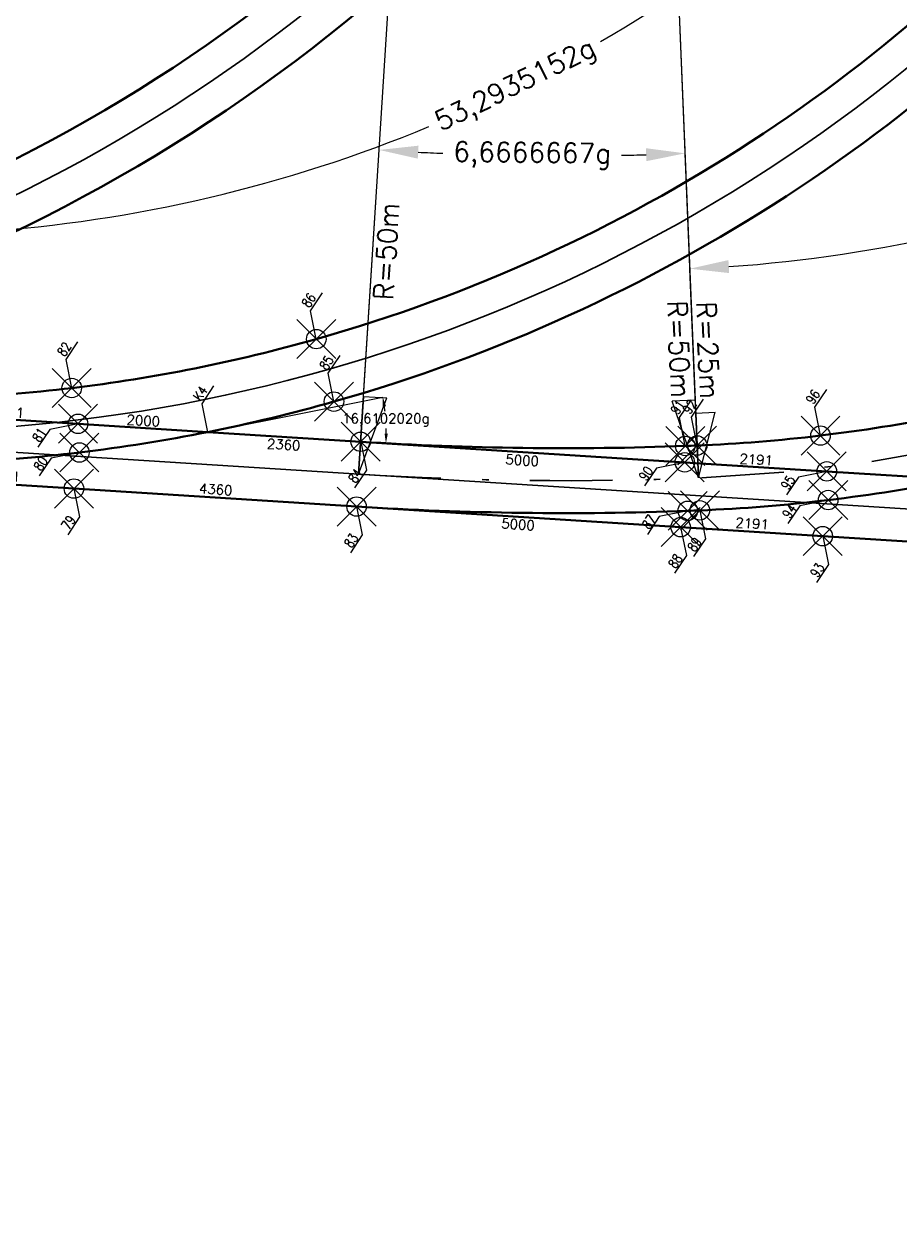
# Model space of a CAD drawing. Header units: metres. Extents: x 6603774 to 6604307, y 5739787 to 5740703.
# Tile 10 of 30: x 6604006 to 6604019, y 5739827 to 5739845. Entities that reach past the tile are written whole.
import ezdxf

# ---------------------------------------------------------------- set-up
doc = ezdxf.new("R2010")
doc.units = ezdxf.units.M
doc.header["$PDMODE"] = 35
doc.header["$PDSIZE"] = 0.3
doc.linetypes.add('DASHDOT', pattern=[25.4, 12.7, -6.35, 0, -6.35])
doc.layers.add('-punkty-specyf', color=7, linetype='Continuous')
for name, color, linetype, lineweight in [('-spec-dług-szyn', 7, 'Continuous', 20), ('-spec-wym-k-wewn', 6, 'Continuous', 13), ('-spec-wym-k-zewn', 30, 'Continuous', 13), ('-spec-wym-kąt-blok', 160, 'Continuous', 13), ('mat-szyna 76C1(VK Ri60)', 3, 'Continuous', 40), ('OSIE_TORU', 10, 'DASHDOT', 30), ('szyna 59R2 (między zwr. a krzyż.)', 222, 'Continuous', 40), ('szyna 60R2 (między zwr. a krzyż.)', 254, 'Continuous', 40), ('T_szyny 60R2 R290', 14, 'Continuous', 40), ('wsp-KrzyżownicRZ', 1, 'Continuous', 15), ('wsp-tocznej-szyn RZ', 114, 'Continuous', 15), ('zwrotnica R50m', 140, 'Continuous', 40)]:
    doc.layers.add(name, color=color, linetype=linetype, lineweight=lineweight)
doc.styles.add('dług-szyn', font='txt.shx')
doc.styles.add('prom-specyf', font='txt.shx')
doc.styles.add('WSP', font='txt.shx', dxfattribs={"width": 0.8})
doc.dimstyles.new('Długości-szyn-spec', dxfattribs={"dimtxt": 0.15, "dimasz": 0.01, "dimexe": 1.25, "dimexo": 0, "dimgap": 0, "dimtad": 0, "dimdec": 0, "dimlfac": 1000, "dimtxsty": 'dług-szyn', "dimblk": 'NONE', "dimcen": 0, "dimse1": 1, "dimse2": 1, "dimsd1": 1, "dimsd2": 1, "dimaunit": 1, "dimadec": 3, "dimazin": 0, "dimtfac": 1, "dimtdec": 0, "dimtmove": 0, "dimatfit": 3, "dimldrblk": 'NONE', "dimfxl": 1, "dimtolj": 1, "dimarcsym": 0})
doc.dimstyles.new('krzyz-tory-w-100-kąty', dxfattribs={"dimtxt": 0.15, "dimasz": 0.15, "dimexe": 0, "dimexo": 0, "dimgap": 0.03, "dimtad": 0, "dimdec": 0, "dimtxsty": 'prom-specyf', "dimcen": 0, "dimaunit": 2, "dimadec": 7, "dimazin": 0, "dimtfac": 1, "dimtdec": 0, "dimtmove": 0, "dimatfit": 3, "dimfxl": 1, "dimarcsym": 0})
doc.dimstyles.new('Strzałka -pra-duża-spec', dxfattribs={"dimtxt": 0.3, "dimasz": 1.2, "dimexe": 0, "dimexo": 0, "dimgap": 0.005, "dimtad": 3, "dimjust": 1, "dimdec": 0, "dimzin": 0, "dimdsep": 46, "dimtxsty": 'prom-specyf', "dimblk": 'STRZAŁKA1', "dimcen": 0, "dimdle": 0.6, "dimclrd": 256, "dimadec": 0, "dimazin": 0, "dimtfac": 0.75, "dimtdec": 0, "dimtofl": 0, "dimtmove": 2, "dimatfit": 3, "dimfxl": 1, "dimtolj": 1, "dimtzin": 0, "dimlwd": -1, "dimarcsym": 0})
doc.dimstyles.new('Strzałka -pra-spec', dxfattribs={"dimtxt": 0.3, "dimasz": 1, "dimexe": 0, "dimexo": 0, "dimgap": 0.005, "dimtad": 3, "dimjust": 1, "dimdec": 0, "dimzin": 0, "dimdsep": 46, "dimtxsty": 'prom-specyf', "dimblk": 'STRZAŁKA1', "dimcen": 0, "dimdle": 0.6, "dimclrd": 256, "dimadec": 0, "dimazin": 0, "dimtfac": 0.75, "dimtdec": 0, "dimtofl": 0, "dimtmove": 2, "dimatfit": 3, "dimfxl": 1, "dimtolj": 1, "dimtzin": 0, "dimlwd": -1, "dimarcsym": 0})
doc.dimstyles.new('Strzałka le-duża-spec', dxfattribs={"dimtxt": 0.3, "dimasz": 1.2, "dimexe": 0, "dimexo": 0, "dimgap": 0.02, "dimtad": 1, "dimdec": 0, "dimzin": 0, "dimdsep": 46, "dimtxsty": 'prom-specyf', "dimblk": 'STZRAŁKA-LEWA', "dimcen": 0, "dimdle": 0.6, "dimadec": 0, "dimazin": 0, "dimtfac": 0.75, "dimtdec": 0, "dimtofl": 0, "dimtmove": 2, "dimatfit": 3, "dimfxl": 1, "dimtolj": 1, "dimtzin": 0, "dimarcsym": 0})
doc.dimstyles.new('tory-w-100-kąty', dxfattribs={"dimtxt": 0.15, "dimasz": 0.6, "dimexe": 0, "dimexo": 0, "dimgap": 0, "dimtad": 0, "dimdec": 0, "dimtxsty": 'prom-specyf', "dimcen": 0, "dimaunit": 2, "dimadec": 7, "dimazin": 0, "dimtfac": 1, "dimtdec": 0, "dimtmove": 0, "dimatfit": 3, "dimfxl": 1, "dimarcsym": 0})

# ---------------------------------------------------------------- blocks, each defined once
blk = doc.blocks.new('*D55')
at = {"layer": '-spec-wym-k-wewn', "color": 0, "lineweight": -2, "transparency": 16777216}
for p, q in [((6604015.561, 5739851.806), (6604012.743, 5739853.61)), ((6603998.572, 5739840.615), (6603998.027, 5739843.916))]:
    blk.add_line(p, q, dxfattribs=at)
for start, end in [(307.4116, 325.7949), (280.9512, 299.3345)]:
    blk.add_arc((6603994.504, 5739865.281), 21.654, start, end, dxfattribs=at)
at = {"layer": '-spec-wym-k-wewn', "color": 0, "transparency": 16777216}
for points in [[(6604012.329, 5739853.164), (6604012.496, 5739853.054), (6604012.743, 5739853.61)], [(6603998.635, 5739843.924), (6603998.6, 5739844.121), (6603998.027, 5739843.916)]]:
    blk.add_solid(points, dxfattribs=at)
at = {"layer": 'Defpoints', "color": 0, "transparency": 16777216}
for p in [(6603994.504, 5739865.281), (6604015.561, 5739851.806), (6604003.782, 5739845.716), (6603998.572, 5739840.615)]:
    blk.add_point(p, dxfattribs=at)
at = {"layer": '-spec-wym-k-wewn', "color": 0, "transparency": 16777216, "insert": (6604006.416, 5739847.198), "char_height": 0.3, "attachment_point": 5, "rotation": 33.3731, "style": 'prom-specyf'}
blk.add_mtext('53,3544943g', dxfattribs=at)
blk = doc.blocks.new('*D70')
at = {"layer": '-spec-wym-k-zewn', "color": 0, "lineweight": -2, "transparency": 16777216}
for p, q in [((6604022.74, 5739848.245), (6604020.41, 5739850.178)), ((6604004.528, 5739839.226), (6604004.403, 5739842.251))]:
    blk.add_line(p, q, dxfattribs=at)
for start, end in [(300.1947, 318.7631), (273.9281, 292.4966)]:
    blk.add_arc((6604003.497, 5739864.205), 21.973, start, end, dxfattribs=at)
at = {"layer": '-spec-wym-k-zewn', "color": 0, "transparency": 16777216}
for points in [[(6604019.944, 5739849.786), (6604020.096, 5739849.656), (6604020.41, 5739850.178)], [(6604005.008, 5739842.184), (6604004.997, 5739842.384), (6604004.403, 5739842.251)]]:
    blk.add_solid(points, dxfattribs=at)
at = {"layer": 'Defpoints', "color": 0, "transparency": 16777216}
for p in [(6604003.497, 5739864.205), (6604022.74, 5739848.245), (6604010.415, 5739843.35), (6604004.528, 5739839.226)]:
    blk.add_point(p, dxfattribs=at)
at = {"layer": '-spec-wym-k-zewn', "color": 0, "transparency": 16777216, "insert": (6604013.248, 5739844.514), "char_height": 0.3, "attachment_point": 5, "rotation": 26.3456, "style": 'prom-specyf'}
blk.add_mtext('53,2935152g', dxfattribs=at)
blk = doc.blocks.new('STRZAŁKA1')
for p, q in [((0, 0), (-1, 0.299)), ((-1, 0), (-1, 0.299)), ((-1, 0), (0, 0))]:
    blk.add_line(p, q)
blk = doc.blocks.new('*D72')
at = {"layer": '-spec-wym-k-wewn', "transparency": 16777216}
blk.add_line((6604010.899, 5739839.749), (6604014.032, 5739889.05), dxfattribs=at)
at = {"layer": 'Defpoints', "color": 0, "transparency": 16777216}
for p in [(6604013.994, 5739888.451), (6604010.822, 5739838.552)]:
    blk.add_point(p, dxfattribs=at)
at = {"layer": '-spec-wym-k-wewn', "transparency": 16777216, "xscale": 1.2, "yscale": 1.2, "zscale": 1.2, "rotation": 266.3635312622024}
blk.add_blockref('STRZAŁKA1', (6604010.822, 5739838.552), dxfattribs=at)
at = {"layer": '-spec-wym-k-wewn', "color": 0, "transparency": 16777216, "insert": (6604011.251, 5739841.984), "char_height": 0.3, "attachment_point": 5, "rotation": 86.3635, "style": 'prom-specyf'}
blk.add_mtext('\\A1;R=50m', dxfattribs=at)
blk = doc.blocks.new('STZRAŁKA-LEWA')
for p, q in [((-1, 0), (0, 0)), ((0, 0), (-1, -0.299)), ((-1, 0), (-1, -0.299))]:
    blk.add_line(p, q)
blk = doc.blocks.new('*D73')
at = {"layer": '-spec-wym-k-wewn', "color": 0, "lineweight": -2, "transparency": 16777216}
blk.add_line((6604013.969, 5739889.051), (6604016.006, 5739839.693), dxfattribs=at)
at = {"layer": 'Defpoints', "color": 0, "transparency": 16777216}
for p in [(6604013.994, 5739888.451), (6604016.056, 5739838.494)]:
    blk.add_point(p, dxfattribs=at)
at = {"layer": '-spec-wym-k-wewn', "color": 0, "lineweight": -2, "transparency": 16777216, "xscale": 1.2, "yscale": 1.2, "zscale": 1.2, "rotation": 272.3635312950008}
blk.add_blockref('STZRAŁKA-LEWA', (6604016.056, 5739838.494), dxfattribs=at)
at = {"layer": '-spec-wym-k-wewn', "color": 0, "transparency": 16777216, "insert": (6604015.755, 5739840.476), "char_height": 0.3, "attachment_point": 5, "rotation": 272.3635, "style": 'prom-specyf'}
blk.add_mtext('\\A1;R=50m', dxfattribs=at)
blk = doc.blocks.new('*D74')
at = {"layer": '-spec-wym-k-wewn', "transparency": 16777216}
blk.add_line((6604016.015, 5739839.493), (6604015, 5739864.072), dxfattribs=at)
at = {"layer": 'Defpoints', "color": 0, "transparency": 16777216}
for p in [(6604015.025, 5739863.472), (6604016.056, 5739838.494)]:
    blk.add_point(p, dxfattribs=at)
at = {"layer": '-spec-wym-k-wewn', "transparency": 16777216, "rotation": 272.3635312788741}
blk.add_blockref('STRZAŁKA1', (6604016.056, 5739838.494), dxfattribs=at)
at = {"layer": '-spec-wym-k-wewn', "color": 0, "transparency": 16777216, "insert": (6604016.201, 5739840.459), "char_height": 0.3, "attachment_point": 5, "rotation": 272.3635, "style": 'prom-specyf'}
blk.add_mtext('\\A1;R=25m', dxfattribs=at)
blk = doc.blocks.new('*D82')
at = {"layer": '-spec-wym-k-wewn', "color": 0, "lineweight": -2, "transparency": 16777216}
for p, q in [((6604010.822, 5739838.552), (6604011.14, 5739843.545)), ((6604016.056, 5739838.494), (6604015.849, 5739843.493))]:
    blk.add_line(p, q, dxfattribs=at)
for start, end in [(267.1275, 267.6124), (271.1146, 271.5995)]:
    blk.add_arc((6604013.994, 5739888.451), 44.997, start, end, dxfattribs=at)
at = {"layer": '-spec-wym-k-wewn', "color": 0, "transparency": 16777216}
for points in [[(6604011.733, 5739843.411), (6604011.745, 5739843.611), (6604011.14, 5739843.545)], [(6604015.246, 5739843.572), (6604015.253, 5739843.372), (6604015.849, 5739843.493)]]:
    blk.add_solid(points, dxfattribs=at)
at = {"layer": 'Defpoints', "color": 0, "transparency": 16777216}
for p in [(6604013.994, 5739888.451), (6604014.279, 5739843.455), (6604010.822, 5739838.552), (6604016.056, 5739838.494)]:
    blk.add_point(p, dxfattribs=at)
at = {"layer": '-spec-wym-k-wewn', "color": 0, "transparency": 16777216, "insert": (6604013.494, 5739843.457), "char_height": 0.3, "attachment_point": 5, "rotation": 359.3635, "style": 'prom-specyf'}
blk.add_mtext('6,6666667g', dxfattribs=at)
blk = doc.blocks.new('*D83')
at = {"layer": '-spec-wym-k-wewn', "color": 0, "lineweight": -2, "transparency": 16777216}
for p, q in [((6604034.267, 5739847.513), (6604031.785, 5739849.571)), ((6604016.056, 5739838.494), (6604015.923, 5739841.716))]:
    blk.add_line(p, q, dxfattribs=at)
for start, end in [(300.2297, 318.7489), (273.9423, 292.4615)]:
    blk.add_arc((6604015.025, 5739863.472), 21.775, start, end, dxfattribs=at)
at = {"layer": '-spec-wym-k-wewn', "color": 0, "transparency": 16777216}
for points in [[(6604031.32, 5739849.18), (6604031.472, 5739849.05), (6604031.785, 5739849.571)], [(6604016.527, 5739841.649), (6604016.516, 5739841.849), (6604015.923, 5739841.716)]]:
    blk.add_solid(points, dxfattribs=at)
at = {"layer": 'Defpoints', "color": 0, "transparency": 16777216}
for p in [(6604015.025, 5739863.472), (6604034.267, 5739847.513), (6604027.308, 5739845.493), (6604016.056, 5739838.494)]:
    blk.add_point(p, dxfattribs=at)
at = {"layer": '-spec-wym-k-wewn', "color": 0, "transparency": 16777216, "insert": (6604024.688, 5739843.959), "char_height": 0.3, "attachment_point": 5, "rotation": 26.3456, "style": 'prom-specyf'}
blk.add_mtext('53,2935152g', dxfattribs=at)
blk = doc.blocks.new('Wsp-pg50(s)')
for p, q in [((0, 0), (315, 315)), ((315, 315), (645, 315))]:
    blk.add_line(p, q)
at = {"style": 'WSP', "width": 0.8}
blk.add_attdef('WSP', (330, 352), '', height=150, dxfattribs=at)
blk = doc.blocks.new('*D299')
at = {"layer": 'Defpoints', "color": 0, "transparency": 16777216}
for p in [(6604004.316, 5739839.466), (6604006.51, 5739839.44), (6604006.503, 5739839.327)]:
    blk.add_point(p, dxfattribs=at)
at = {"layer": '-spec-dług-szyn', "color": 0, "transparency": 16777216, "insert": (6604005.417, 5739839.509), "char_height": 0.15, "attachment_point": 5, "rotation": 356.3635, "style": 'dług-szyn'}
blk.add_mtext('\\A1;2191', dxfattribs=at)
blk = doc.blocks.new('_None')
blk = doc.blocks.new('*D300')
at = {"layer": 'Defpoints', "color": 0, "transparency": 16777216}
for p in [(6604006.503, 5739839.327), (6604008.506, 5739839.313), (6604008.499, 5739839.201)]:
    blk.add_point(p, dxfattribs=at)
at = {"layer": '-spec-dług-szyn', "color": 0, "transparency": 16777216, "insert": (6604007.508, 5739839.377), "char_height": 0.15, "attachment_point": 5, "rotation": 356.3635, "style": 'dług-szyn'}
blk.add_mtext('\\A1;2000', dxfattribs=at)
blk = doc.blocks.new('*D301')
at = {"layer": 'Defpoints', "color": 0, "transparency": 16777216}
for p in [(6604008.499, 5739839.201), (6604010.847, 5739838.932), (6604010.854, 5739839.051)]:
    blk.add_point(p, dxfattribs=at)
at = {"layer": '-spec-dług-szyn', "color": 0, "transparency": 16777216, "insert": (6604009.669, 5739839.007), "char_height": 0.15, "attachment_point": 5, "rotation": 356.3635, "style": 'dług-szyn'}
blk.add_mtext('\\A1;2360', dxfattribs=at)
blk = doc.blocks.new('*D302')
at = {"layer": 'Defpoints', "color": 0, "transparency": 16777216}
for p in [(6604010.854, 5739839.051), (6604015.844, 5739838.734), (6604015.836, 5739838.608)]:
    blk.add_point(p, dxfattribs=at)
at = {"layer": '-spec-dług-szyn', "color": 0, "transparency": 16777216, "insert": (6604013.341, 5739838.766), "char_height": 0.15, "attachment_point": 5, "rotation": 356.3635, "style": 'dług-szyn'}
blk.add_mtext('\\A1;5000', dxfattribs=at)
blk = doc.blocks.new('*D303')
at = {"layer": 'Defpoints', "color": 0, "transparency": 16777216}
for p in [(6604015.844, 5739838.734), (6604018.038, 5739838.707), (6604018.031, 5739838.595)]:
    blk.add_point(p, dxfattribs=at)
at = {"layer": '-spec-dług-szyn', "color": 0, "transparency": 16777216, "insert": (6604016.945, 5739838.777), "char_height": 0.15, "attachment_point": 5, "rotation": 356.3635, "style": 'dług-szyn'}
blk.add_mtext('\\A1;2191', dxfattribs=at)
blk = doc.blocks.new('*D310')
at = {"layer": 'Defpoints', "color": 0, "transparency": 16777216}
for p in [(6604004.253, 5739838.468), (6604006.448, 5739838.455), (6604006.44, 5739838.329)]:
    blk.add_point(p, dxfattribs=at)
at = {"layer": '-spec-dług-szyn', "color": 0, "transparency": 16777216, "insert": (6604005.354, 5739838.525), "char_height": 0.15, "attachment_point": 5, "rotation": 356.3635, "style": 'dług-szyn'}
blk.add_mtext('\\A1;2191', dxfattribs=at)
blk = doc.blocks.new('*D311')
at = {"layer": 'Defpoints', "color": 0, "transparency": 16777216}
for p in [(6604006.44, 5739838.329), (6604010.799, 5739838.179), (6604010.791, 5739838.053)]:
    blk.add_point(p, dxfattribs=at)
at = {"layer": '-spec-dług-szyn', "color": 0, "transparency": 16777216, "insert": (6604008.623, 5739838.317), "char_height": 0.15, "attachment_point": 5, "rotation": 356.3635, "style": 'dług-szyn'}
blk.add_mtext('\\A1;4360', dxfattribs=at)
blk = doc.blocks.new('*D312')
at = {"layer": 'Defpoints', "color": 0, "transparency": 16777216}
for p in [(6604010.791, 5739838.053), (6604015.773, 5739837.619), (6604015.781, 5739837.736)]:
    blk.add_point(p, dxfattribs=at)
at = {"layer": '-spec-dług-szyn', "color": 0, "transparency": 16777216, "insert": (6604013.278, 5739837.778), "char_height": 0.15, "attachment_point": 5, "rotation": 356.3635, "style": 'dług-szyn'}
blk.add_mtext('\\A1;5000', dxfattribs=at)
blk = doc.blocks.new('*D313')
at = {"layer": 'Defpoints', "color": 0, "transparency": 16777216}
for p in [(6604015.781, 5739837.736), (6604017.968, 5739837.597), (6604017.976, 5739837.723)]:
    blk.add_point(p, dxfattribs=at)
at = {"layer": '-spec-dług-szyn', "color": 0, "transparency": 16777216, "insert": (6604016.882, 5739837.792), "char_height": 0.15, "attachment_point": 5, "rotation": 356.3635, "style": 'dług-szyn'}
blk.add_mtext('\\A1;2191', dxfattribs=at)
blk = doc.blocks.new('*D314')
at = {"layer": 'Defpoints', "color": 0, "transparency": 16777216}
for p in [(6604017.968, 5739837.597), (6604021.967, 5739837.469), (6604021.959, 5739837.343)]:
    blk.add_point(p, dxfattribs=at)
at = {"layer": '-spec-dług-szyn', "color": 0, "transparency": 16777216, "insert": (6604019.972, 5739837.596), "char_height": 0.15, "attachment_point": 5, "rotation": 356.3635, "style": 'dług-szyn'}
blk.add_mtext('\\A1;4000', dxfattribs=at)
blk = doc.blocks.new('*D334')
at = {"layer": '-spec-wym-kąt-blok', "color": 0, "lineweight": -2, "transparency": 16777216}
for p, q in [((6604008.646, 5739839.23), (6604011.195, 5739839.74)), ((6604010.854, 5739839.051), (6604011.242, 5739839.026))]:
    blk.add_line(p, q, dxfattribs=at)
for start, end in [(6.5592, 8.1858), (359.4904, 1.1257)]:
    blk.add_arc((6604008.499, 5739839.201), 2.749, start, end, dxfattribs=at)
at = {"layer": '-spec-wym-kąt-blok', "color": 0, "transparency": 16777216}
for points in [[(6604011.195, 5739839.588), (6604011.245, 5739839.596), (6604011.195, 5739839.74)], [(6604011.273, 5739839.175), (6604011.223, 5739839.177), (6604011.242, 5739839.026)]]:
    blk.add_solid(points, dxfattribs=at)
at = {"layer": 'Defpoints', "color": 0, "transparency": 16777216}
for p in [(6604011.231, 5739839.504), (6604008.499, 5739839.201), (6604008.499, 5739839.201), (6604008.646, 5739839.23), (6604010.854, 5739839.051)]:
    blk.add_point(p, dxfattribs=at)
at = {"layer": '-spec-wym-kąt-blok', "color": 0, "transparency": 16777216, "insert": (6604011.242, 5739839.385), "char_height": 0.15, "attachment_point": 5, "style": 'prom-specyf'}
blk.add_mtext('16,6102020g', dxfattribs=at)

msp = doc.modelspace()

# ---------------------------------------------------------------- linework, layer by layer
at = {"layer": '-punkty-specyf'}
for p in [(6604010.1704, 5739840.6315), (6604006.4058, 5739839.8784), (6604010.4428, 5739839.6693), (6604006.503, 5739839.3274), (6604017.9337, 5739839.1457), (6604010.8542, 5739839.0508), (6604015.8516, 5739838.986), (6604016.0351, 5739838.9933), (6604006.5245, 5739838.8855), (6604015.8441, 5739838.7337), (6604018.031, 5739838.5947), (6604006.4396, 5739838.3294), (6604010.7908, 5739838.0528), (6604015.8892, 5739837.9867), (6604016.0764, 5739837.9941), (6604018.0524, 5739838.1528), (6604015.7807, 5739837.7357), (6604017.9675, 5739837.5967)]:
    msp.add_point(p, dxfattribs=at)
at = {"layer": '-spec-wym-kąt-blok'}
msp.add_line((6604008.6461, 5739839.2299), (6604008.499, 5739839.2005), dxfattribs=at)
at = {"layer": 'mat-szyna 76C1(VK Ri60)', "ltscale": 3, "flags": 128}
for points in [[(6604006.4058, 5739839.8784, 0.0392358), (6604010.1704, 5739840.6315, 0.0392358)], [(6604017.9337, 5739839.1457, 0.0392358), (6604021.6983, 5739839.8989, 0.0392358)], [(6604008.499, 5739839.2005, 0.0196104), (6604010.4428, 5739839.6693, 0.0196104)], [(6604006.5245, 5739838.8855, 0.0196104), (6604008.499, 5739839.2005)], [(6604018.0524, 5739838.1528, 0.0196104), (6604020.0269, 5739838.4679)]]:
    msp.add_lwpolyline(points, format="xyb", dxfattribs=at)
for points in [[(6604008.499, 5739839.2005), (6604006.503, 5739839.3274)], [(6604010.8542, 5739839.0508), (6604008.499, 5739839.2005)], [(6604020.0269, 5739838.4679), (6604018.031, 5739838.5947)], [(6604010.7908, 5739838.0528), (6604006.4396, 5739838.3294)], [(6604021.9595, 5739837.343), (6604017.9675, 5739837.5967)]]:
    msp.add_lwpolyline(points, dxfattribs=at)
at = {"layer": 'OSIE_TORU', "ltscale": 0.1, "flags": 128}
msp.add_lwpolyline([(6604010.8225, 5739838.5518, 0.0261859), (6604016.0558, 5739838.4937, 0.2123931), (6604034.2675, 5739847.5125, 0.0261859), (6604037.3932, 5739851.7102), (6604100.0764, 5739945.7982, 0.0795573), (6604106.652, 5739960.1774), (6604115.1984, 5739991.0416, -0.0795573), (6604121.774, 5740005.4208)], format="xyb", dxfattribs=at)
at = {"layer": 'OSIE_TORU', "linetype": 'ByBlock', "ltscale": 0.1, "flags": 128}
for points in [[(6603999.2946, 5739839.2845, 0.0261859), (6604004.5278, 5739839.2263, 0.2123931), (6604022.7395, 5739848.2452, 0.0261859), (6604025.8652, 5739852.4429), (6604108.6227, 5739976.6625, 0.0795573), (6604115.1984, 5739991.0416)], [(6603987.2654, 5739840.049, 0.0567841), (6603998.5716, 5739840.6145, 0.2126434), (6604015.5614, 5739851.8057, 0.0261859), (6604018.1478, 5739856.3555), (6604018.5956, 5739857.249)], [(6604179.5671, 5739808.5206, 0.0252581), (6604179.6399, 5739813.5684, 0.3555722), (6604158.8411, 5739837.3137, 0.0261859), (6604153.6425, 5739837.9185), (6604141.4586, 5739838.6929, 0.1037351), (6604121.1427, 5739835.7623, -0.1037351), (6604100.8269, 5739832.8317), (6603984.2821, 5739840.2386)]]:
    msp.add_lwpolyline(points, format="xyb", dxfattribs=at)
at = {"layer": 'szyna 59R2 (między zwr. a krzyż.)', "flags": 128}
for points in [[(6604004.3237, 5739839.7187, 0.0009274), (6604004.5072, 5739839.7259, 0.0194428), (6604006.4058, 5739839.8784)], [(6604015.8516, 5739838.986, 0.0009274), (6604016.0351, 5739838.9933, 0.0194428), (6604017.9337, 5739839.1457)], [(6604004.3613, 5739838.7194, 0.0009275), (6604004.5485, 5739838.7268, 0.0194428), (6604006.5245, 5739838.8855)], [(6604015.8892, 5739837.9867, 0.0009275), (6604016.0764, 5739837.9941, 0.0194428), (6604018.0524, 5739838.1528)]]:
    msp.add_lwpolyline(points, format="xyb", dxfattribs=at)
at = {"layer": 'szyna 60R2 (między zwr. a krzyż.)', "flags": 128}
for points in [[(6604006.503, 5739839.3274), (6604004.3162, 5739839.4663)], [(6604018.031, 5739838.5947), (6604015.8441, 5739838.7337)], [(6604006.4396, 5739838.3294), (6604004.2528, 5739838.4684)], [(6604017.9675, 5739837.5967), (6604015.7807, 5739837.7357)]]:
    msp.add_lwpolyline(points, dxfattribs=at)
at = {"layer": 'T_szyny 60R2 R290', "ltscale": 3, "flags": 128}
for points in [[(6603999.0659, 5739841.2098, 0.2064163), (6604015.1402, 5739852.0752, 0.0261859), (6604017.7008, 5739856.5795)], [(6603999.2521, 5739840.2273, 0.2064163), (6604015.9825, 5739851.5362, 0.0261859), (6604018.5949, 5739856.1315)], [(6604010.1704, 5739840.6315, 0.1517767), (6604022.3547, 5739848.5644, 0.0261859), (6604025.4491, 5739852.7201)], [(6604010.4428, 5739839.6693, 0.1517767), (6604023.1244, 5739847.926, 0.0261859), (6604026.2814, 5739852.1656)]]:
    msp.add_lwpolyline(points, format="xyb", dxfattribs=at)
at = {"layer": 'zwrotnica R50m', "flags": 128}
for points in [[(6604010.8542, 5739839.0508, 0.0252579), (6604015.8516, 5739838.986, 0.0252579)], [(6604010.7908, 5739838.0528, 0.0252578), (6604015.8892, 5739837.9867, 0.0252578)]]:
    msp.add_lwpolyline(points, format="xyb", dxfattribs=at)
for points in [[(6604015.8441, 5739838.7337), (6604010.8542, 5739839.0508)], [(6604015.7807, 5739837.7357), (6604010.7908, 5739838.0528)]]:
    msp.add_lwpolyline(points, dxfattribs=at)

# ---------------------------------------------------------------- block references
at = {"layer": 'wsp-KrzyżownicRZ', "xscale": 0.0009999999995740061, "yscale": 0.0009999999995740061, "zscale": 0.0009999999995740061, "rotation": 56.32769503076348}
msp.add_blockref('Wsp-pg50(s)', (6604008.499, 5739839.2005), dxfattribs=at).add_auto_attribs({'WSP': 'K4'})
at = {"layer": 'wsp-tocznej-szyn RZ', "xscale": 0.0009999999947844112, "yscale": 0.0009999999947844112, "zscale": 0.0009999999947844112, "rotation": 56.32769507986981}
for p, values in [((6604010.1704, 5739840.6315), {'WSP': '86'}), ((6604006.4058, 5739839.8784), {'WSP': '82'}), ((6604010.4428, 5739839.6693), {'WSP': '85'}), ((6604017.9337, 5739839.1457), {'WSP': '96'}), ((6604015.8516, 5739838.986), {'WSP': '91'}), ((6604016.0351, 5739838.9933), {'WSP': '92'})]:
    msp.add_blockref('Wsp-pg50(s)', p, dxfattribs=at).add_auto_attribs(values)
at = {"layer": 'wsp-tocznej-szyn RZ'}
ref = msp.add_blockref('Wsp-pg50(s)', (6604006.503, 5739839.3274), dxfattribs=dict(at, xscale=-0.0009999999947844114, yscale=0.0009999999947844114, zscale=0.0009999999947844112, rotation=56.32769507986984))
ref.add_attrib('WSP', '81', (6604005.912, 5739839.0279), dxfattribs={"layer": '0', "height": 0.15, "rotation": 56.3277, "style": 'WSP', "width": 0.8})
ref = msp.add_blockref('Wsp-pg50(s)', (6604006.5245, 5739838.8855), dxfattribs=dict(at, xscale=-0.0009999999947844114, yscale=0.0009999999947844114, zscale=0.0009999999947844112, rotation=56.32769507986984))
ref.add_attrib('WSP', '80', (6604005.9335, 5739838.586), dxfattribs={"layer": '0', "height": 0.15, "rotation": 56.3277, "style": 'WSP', "width": 0.8})
ref = msp.add_blockref('Wsp-pg50(s)', (6604010.8542, 5739839.0508), dxfattribs=dict(at, xscale=0.0009999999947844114, yscale=0.0009999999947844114, zscale=0.0009999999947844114, rotation=236.3276950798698))
ref.add_attrib('WSP', '84', (6604010.7763, 5739838.3992), dxfattribs={"layer": '0', "height": 0.15, "rotation": 56.3277, "style": 'WSP', "width": 0.8})
ref = msp.add_blockref('Wsp-pg50(s)', (6604015.8441, 5739838.7337), dxfattribs=dict(at, xscale=-0.0009999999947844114, yscale=0.0009999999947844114, zscale=0.0009999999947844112, rotation=56.32769507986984))
ref.add_attrib('WSP', '90', (6604015.2531, 5739838.4343), dxfattribs={"layer": '0', "height": 0.15, "rotation": 56.3277, "style": 'WSP', "width": 0.8})
ref = msp.add_blockref('Wsp-pg50(s)', (6604018.031, 5739838.5947), dxfattribs=dict(at, xscale=-0.0009999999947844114, yscale=0.0009999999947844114, zscale=0.0009999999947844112, rotation=56.32769507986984))
ref.add_attrib('WSP', '95', (6604017.4399, 5739838.2953), dxfattribs={"layer": '0', "height": 0.15, "rotation": 56.3277, "style": 'WSP', "width": 0.8})
ref = msp.add_blockref('Wsp-pg50(s)', (6604006.4396, 5739838.3294), dxfattribs=dict(at, xscale=0.0009999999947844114, yscale=0.0009999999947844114, zscale=0.0009999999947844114, rotation=236.3276950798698))
ref.add_attrib('WSP', '79', (6604006.3617, 5739837.6777), dxfattribs={"layer": '0', "height": 0.15, "rotation": 56.3277, "style": 'WSP', "width": 0.8})
ref = msp.add_blockref('Wsp-pg50(s)', (6604015.8892, 5739837.9867), dxfattribs=dict(at, xscale=-0.0009999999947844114, yscale=0.0009999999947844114, zscale=0.0009999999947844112, rotation=56.32769507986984))
ref.add_attrib('WSP', '87', (6604015.2982, 5739837.6873), dxfattribs={"layer": '0', "height": 0.15, "rotation": 56.3277, "style": 'WSP', "width": 0.8})
ref = msp.add_blockref('Wsp-pg50(s)', (6604018.0524, 5739838.1528), dxfattribs=dict(at, xscale=-0.0009999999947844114, yscale=0.0009999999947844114, zscale=0.0009999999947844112, rotation=56.32769507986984))
ref.add_attrib('WSP', '94', (6604017.4614, 5739837.8534), dxfattribs={"layer": '0', "height": 0.15, "rotation": 56.3277, "style": 'WSP', "width": 0.8})
ref = msp.add_blockref('Wsp-pg50(s)', (6604010.7908, 5739838.0528), dxfattribs=dict(at, xscale=0.0009999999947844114, yscale=0.0009999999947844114, zscale=0.0009999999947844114, rotation=236.3276950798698))
ref.add_attrib('WSP', '83', (6604010.7129, 5739837.4012), dxfattribs={"layer": '0', "height": 0.15, "rotation": 56.3277, "style": 'WSP', "width": 0.8})
ref = msp.add_blockref('Wsp-pg50(s)', (6604016.0764, 5739837.9941), dxfattribs=dict(at, xscale=0.0009999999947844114, yscale=0.0009999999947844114, zscale=0.0009999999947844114, rotation=236.3276950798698))
ref.add_attrib('WSP', '89', (6604015.9985, 5739837.3425), dxfattribs={"layer": '0', "height": 0.15, "rotation": 56.3277, "style": 'WSP', "width": 0.8})
ref = msp.add_blockref('Wsp-pg50(s)', (6604015.7807, 5739837.7357), dxfattribs=dict(at, xscale=0.0009999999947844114, yscale=0.0009999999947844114, zscale=0.0009999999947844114, rotation=236.3276950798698))
ref.add_attrib('WSP', '88', (6604015.7028, 5739837.084), dxfattribs={"layer": '0', "height": 0.15, "rotation": 56.3277, "style": 'WSP', "width": 0.8})
ref = msp.add_blockref('Wsp-pg50(s)', (6604017.9675, 5739837.5967), dxfattribs=dict(at, xscale=0.0009999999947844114, yscale=0.0009999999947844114, zscale=0.0009999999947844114, rotation=236.3276950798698))
ref.add_attrib('WSP', '93', (6604017.8896, 5739836.9451), dxfattribs={"layer": '0', "height": 0.15, "rotation": 56.3277, "style": 'WSP', "width": 0.8})

# ---------------------------------------------------------------- dimensions: what is measured, and where the dimension line sits
at = {"layer": '-spec-dług-szyn'}
for base, p1, p2, picture, middle in [((6604006.5102, 5739839.4399), (6604004.3162, 5739839.4663), (6604006.503, 5739839.3274), '*D299', (6604005.4168, 5739839.5094)), ((6604008.5062, 5739839.3131), (6604006.503, 5739839.3274), (6604008.499, 5739839.2005), '*D300', (6604007.5082, 5739839.3765)), ((6604010.8466, 5739838.9317), (6604008.499, 5739839.2005), (6604010.8542, 5739839.0508), '*D301', (6604009.669, 5739839.0065)), ((6604015.8361, 5739838.6076), (6604010.8542, 5739839.0508), (6604015.8441, 5739838.7337), '*D302', (6604013.3411, 5739838.7662)), ((6604018.0381, 5739838.7073), (6604015.8441, 5739838.7337), (6604018.031, 5739838.5947), '*D303', (6604016.9447, 5739838.7768)), ((6604006.4476, 5739838.4554), (6604004.2528, 5739838.4684), (6604006.4396, 5739838.3294), '*D310', (6604005.3542, 5739838.5249)), ((6604010.7988, 5739838.1789), (6604006.4396, 5739838.3294), (6604010.7908, 5739838.0528), '*D311', (6604008.6232, 5739838.3171)), ((6604015.7733, 5739837.6192), (6604010.7908, 5739838.0528), (6604015.7807, 5739837.7357), '*D312', (6604013.2783, 5739837.7777)), ((6604017.9755, 5739837.7227), (6604015.7807, 5739837.7357), (6604017.9675, 5739837.5967), '*D313', (6604016.8821, 5739837.7922)), ((6604021.9675, 5739837.469), (6604017.9675, 5739837.5967), (6604021.9595, 5739837.343), '*D314', (6604019.9715, 5739837.5959))]:
    dim = msp.add_linear_dim(base=base, p1=p1, p2=p2, angle=176.36353, dimstyle='Długości-szyn-spec', override={"dimtmove": 1}, dxfattribs=at)
    dim.commit()
    dim.dimension.update_dxf_attribs({"geometry": picture, "text_midpoint": middle})
at = {"layer": '-spec-wym-k-wewn'}
for center, mpoint, dimstyle, picture, middle in [((6604013.9938, 5739888.4512), (6604010.8225, 5739838.5518), 'Strzałka -pra-duża-spec', '*D72', (6604011.2515, 5739841.9844)), ((6604013.9938, 5739888.4512), (6604016.0558, 5739838.4937), 'Strzałka le-duża-spec', '*D73', (6604015.7552, 5739840.4759)), ((6604015.0248, 5739863.4724), (6604016.0558, 5739838.4937), 'Strzałka -pra-spec', '*D74', (6604016.201, 5739840.4585))]:
    dim = msp.add_radius_dim(center=center, mpoint=mpoint, dimstyle=dimstyle, override={"dimpost": 'R=<>m'}, dxfattribs=at)
    dim.commit()
    dim.dimension.update_dxf_attribs({"geometry": picture, "text_midpoint": middle, "dimtype": 164})
for base, center, p1, p2, picture, middle in [((6604014.2792641, 5739843.4551776), (6604013.9937689, 5739888.4511675), (6604010.8224814, 5739838.5518395), (6604016.0557541, 5739838.4937034), '*D82', (6604013.4939323, 5739843.4570482)), ((6604003.7818735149, 5739845.7160442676), (6603994.5041571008, 5739865.2814082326), (6603998.5716065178, 5739840.6145102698), (6604015.5613699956, 5739851.8057344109), '*D55', (6604006.4155575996, 5739847.1983214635)), ((6604027.3080133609, 5739845.4925954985), (6604015.024761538, 5739863.4724354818), (6604016.0557541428, 5739838.4937034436), (6604034.2674671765, 5739847.5125395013), '*D83', (6604024.688197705, 5739843.9590830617))]:
    dim = msp.add_angular_dim_3p(base=base, center=center, p1=p1, p2=p2, dimstyle='tory-w-100-kąty', override={"dimtxt": 0.3}, dxfattribs=at)
    dim.commit()
    dim.dimension.update_dxf_attribs({"geometry": picture, "text_midpoint": middle})
at = {"layer": '-spec-wym-k-zewn'}
dim = msp.add_angular_dim_3p(base=(6604010.4149514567, 5739843.3496470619), center=(6604003.4968402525, 5739864.2050776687), p1=(6604004.5278328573, 5739839.2263456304), p2=(6604022.7395458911, 5739848.2451816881), dimstyle='tory-w-100-kąty', override={"dimtxt": 0.3}, dxfattribs=at)
dim.commit()
dim.dimension.update_dxf_attribs({"geometry": '*D70', "text_midpoint": (6604013.2480872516, 5739844.5144090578)})
at = {"layer": '-spec-wym-kąt-blok'}
dim = msp.add_angular_dim_2l(base=(6604011.231151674, 5739839.503575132), line1=((6604010.854194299, 5739839.050832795), (6604008.499015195, 5739839.200513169)), line2=((6604008.646100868, 5739839.229937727), (6604008.499015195, 5739839.200513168)), dimstyle='krzyz-tory-w-100-kąty', override={"dimtmove": 2}, dxfattribs=at)
dim.commit()
dim.dimension.update_dxf_attribs({"geometry": '*D334', "text_midpoint": (6604011.241743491, 5739839.384518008), "text_rotation": 180})

doc.saveas('drawing.dxf')
